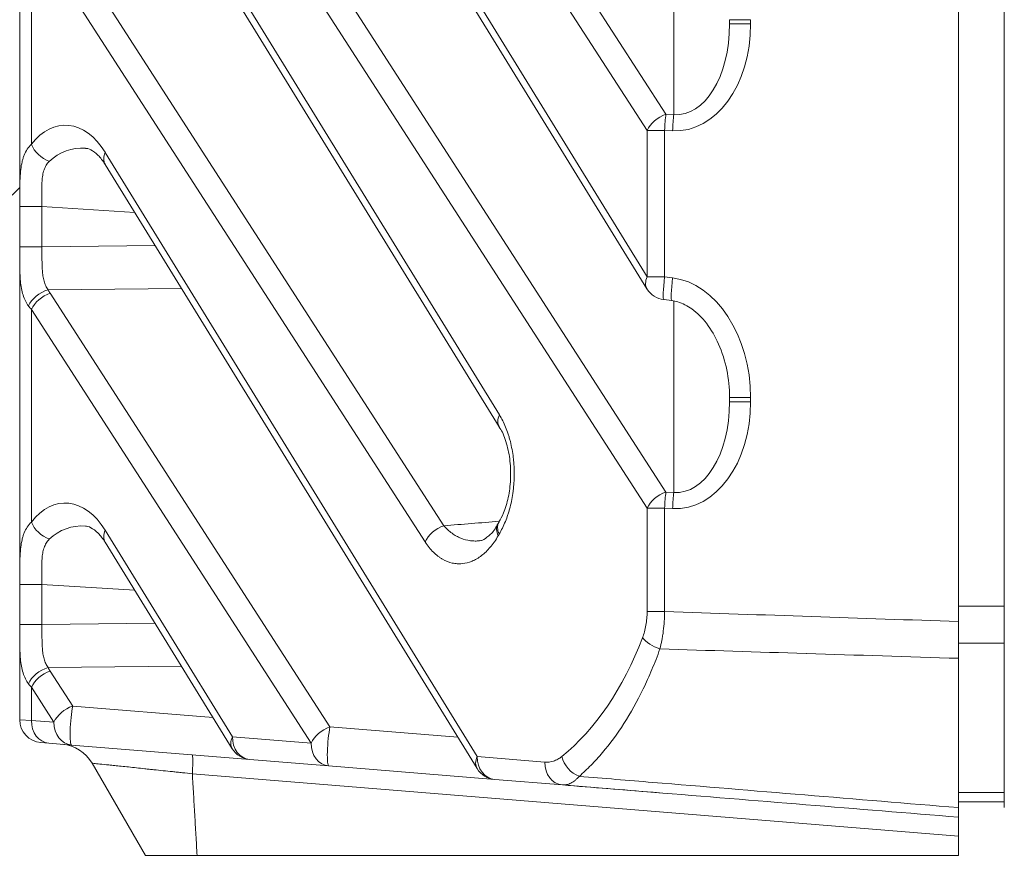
# Model space of a CAD drawing. Header units: millimetres. Extents: x 4 to 837, y 5 to 589.
# Tile 33 of 164: x 472 to 485, y 66 to 77. Entities that reach past the tile are written whole.
import ezdxf

# ---------------------------------------------------------------- set-up
doc = ezdxf.new("R2010")
doc.units = ezdxf.units.MM
doc.layers.add('1', color=7, linetype='Continuous', true_color=0xffffff)

msp = doc.modelspace()

# ---------------------------------------------------------------- linework, layer by layer
at = {"layer": '1', "color": 143, "linetype": 'Continuous', "lineweight": 18}
for p, q in [((484.795, 69.055), (484.795, 163.928)), ((471.895, 67.768), (471.895, 107.834)), ((484.195, 86.522), (484.195, 69.054)), ((473.9, 83.505), (480.113, 73.412)), ((473.014, 79.993), (478.178, 71.605)), ((481.195, 76.884), (481.195, 76.939)), ((473.014, 75.043), (477.888, 67.127)), ((480.334, 73.271), (480.437, 73.259)), ((481.195, 71.934), (481.195, 71.989)), ((478.178, 71.605), (478.181, 71.601)), ((478.176, 70.357), (478.173, 70.353)), ((473.014, 70.094), (474.68, 67.388)), ((484.195, 68.572), (484.195, 66.616)), ((484.795, 68.571), (484.795, 66.616)), ((472.278, 67.46), (472.171, 67.469)), ((472.574, 67.436), (472.278, 67.46)), ((474.911, 67.246), (472.574, 67.436)), ((475.943, 67.162), (474.911, 67.246)), ((473.542, 65.991), (472.845, 67.198)), ((478.119, 66.985), (475.943, 67.162)), ((479.005, 66.913), (478.119, 66.985)), ((480.32, 66.807), (479.005, 66.913)), ((484.195, 66.491), (484.195, 66.243)), ((484.195, 66.243), (484.195, 65.991)), ((474.219, 65.991), (484.195, 65.991))]:
    msp.add_line(p, q, dxfattribs=at)
at = {"layer": '1', "color": 143, "linetype": 'Continuous', "lineweight": 13}
for p, q in [((474.92, 84.134), (480.361, 75.699)), ((480.115, 75.487), (474.675, 83.922)), ((473.901, 83.662), (480.115, 73.569)), ((472.679, 82.66), (480.361, 70.75)), ((480.115, 70.538), (472.433, 82.448)), ((473.016, 80.15), (478.18, 71.762)), ((472.295, 78.305), (477.453, 70.309)), ((480.465, 75.695), (480.465, 78.203)), ((477.207, 70.097), (472.049, 78.093)), ((472.049, 78.093), (472.049, 75.306)), ((481.195, 76.939), (481.471, 76.939)), ((481.195, 76.884), (481.471, 76.884)), ((481.471, 76.939), (481.471, 76.884)), ((480.361, 75.699), (480.465, 75.695)), ((480.115, 73.569), (480.115, 75.487)), ((480.115, 75.487), (480.345, 75.487)), ((480.448, 75.483), (480.345, 75.487)), ((480.345, 75.487), (480.345, 73.569)), ((473.016, 75.201), (477.89, 67.284)), ((471.895, 73.965), (471.895, 74.491)), ((471.895, 74.491), (472.187, 74.491)), ((473.402, 74.414), (472.187, 74.491)), ((472.187, 74.491), (472.187, 73.965)), ((471.895, 73.965), (472.187, 73.965)), ((472.187, 73.965), (473.669, 73.981)), ((480.115, 73.569), (480.345, 73.569)), ((480.345, 73.569), (480.448, 73.557)), ((474.015, 73.419), (472.268, 73.4)), ((472.295, 73.355), (475.96, 67.673)), ((480.465, 70.745), (480.465, 73.253)), ((472.049, 73.143), (472.049, 70.356)), ((475.714, 67.461), (472.049, 73.143)), ((481.195, 71.989), (481.471, 71.989)), ((481.471, 71.989), (481.471, 71.934)), ((481.195, 71.934), (481.471, 71.934)), ((480.361, 70.75), (480.465, 70.745)), ((480.115, 69.185), (480.115, 70.538)), ((480.115, 70.538), (480.345, 70.538)), ((480.448, 70.533), (480.345, 70.538)), ((480.345, 70.538), (480.345, 69.185)), ((473.016, 70.251), (474.682, 67.545)), ((471.895, 69.015), (471.895, 69.541)), ((472.187, 69.541), (471.895, 69.541)), ((473.402, 69.465), (472.187, 69.541)), ((472.187, 69.541), (472.187, 69.015)), ((480.115, 69.185), (480.345, 69.185)), ((472.187, 69.015), (473.669, 69.031)), ((472.187, 69.015), (471.895, 69.015)), ((474.015, 68.469), (472.268, 68.45)), ((472.295, 68.405), (472.59, 67.947)), ((472.049, 68.193), (472.049, 67.759)), ((472.344, 67.735), (472.049, 68.193)), ((472.59, 67.947), (474.428, 67.798)), ((471.895, 67.768), (472.049, 67.759)), ((472.049, 67.759), (472.344, 67.735)), ((475.96, 67.673), (477.636, 67.537)), ((474.682, 67.545), (475.714, 67.461)), ((477.89, 67.284), (478.775, 67.212)), ((484.195, 66.243), (474.157, 67.059))]:
    msp.add_line(p, q, dxfattribs=at)
at = {"layer": '1', "color": 27, "linetype": 'Continuous', "lineweight": 18}
msp.add_line((471.895, 74.741), (471.795, 74.641), dxfattribs=at)
at = {"layer": '1', "color": 252, "linetype": 'Continuous', "lineweight": 13}
for p, q in [((484.195, 69.255), (484.795, 69.255)), ((484.795, 68.771), (484.195, 68.771)), ((484.195, 66.816), (484.795, 66.816))]:
    msp.add_line(p, q, dxfattribs=at)
at = {"layer": '1', "color": 252, "linetype": 'Continuous', "lineweight": 18}
for p, q in [((484.195, 68.771), (484.195, 69.054)), ((484.795, 69.055), (484.795, 68.771)), ((484.195, 68.771), (484.195, 68.572)), ((484.795, 68.771), (484.795, 68.571)), ((484.795, 66.691), (484.195, 66.691))]:
    msp.add_line(p, q, dxfattribs=at)
at = {"layer": '1', "color": 143, "linetype": 'Continuous', "lineweight": 18}
for centre, start, end in [((480.369, 73.569), 211.6176, 263.2514), ((472.195, 67.768), 180, 265.352), ((474.936, 67.545), 211.6176, 265.352), ((478.143, 67.284), 211.6176, 265.352)]:
    msp.add_arc(centre, 0.3, start, end, dxfattribs=at)
at = {"layer": '1', "color": 143, "linetype": 'Continuous', "lineweight": 13}
for centre, major_axis, ratio, start_param, end_param in [((480.421, 76.969), (0.119, -1.485), 0.702494, 6.195627, 7.740243), ((480.445, 76.969), (0.076, -1.275), 0.585237, 6.207347, 7.751963), ((472.518, 74.453), (0.05, -1.103), 0.637596, 2.286917, 3.799719), ((480.369, 75.487), (-0.252, -0.163), 0.652221, 4.342876, 5.503323), ((480.369, 75.487), (0.013, 0.3), 0.080955, 0.788352, 1.57438), ((480.473, 75.483), (0.013, 0.3), 0.080955, 0.788352, 1.57438), ((472.303, 75.306), (-0.24, 0.18), 0.690075, 0.82788, 1.977483), ((472.772, 74.453), (0.244, -0.776), 0.863235, 2.812084, 3.547991), ((473.27, 75.201), (0.255, 0.157), 0.639648, 2.375327, 3.141616), ((480.369, 73.569), (-0.255, -0.157), 0.639648, 5.51692, 6.283209), ((480.369, 73.569), (-0.035, -0.298), 0.080476, 4.721912, 6.283175), ((480.473, 73.557), (-0.035, -0.298), 0.080476, 4.721912, 6.277558), ((480.421, 72.074), (0.119, -1.485), 0.702494, 1.457058, 3.001674), ((472.276, 73.188), (-0.264, -0.142), 0.668048, 4.394623, 5.604102), ((472.303, 73.143), (-0.252, -0.163), 0.652221, 4.342876, 5.503323), ((472.887, 73.75), (0.5, 0.509), 0.963647, 2.851759, 2.927631), ((472.895, 73.538), (0.999, 0.051), 0.69908, 3.592428, 3.668299), ((480.421, 72.02), (0.119, -1.485), 0.702494, 6.195627, 7.740243), ((480.445, 72.02), (0.076, -1.275), 0.585237, 6.207347, 7.751963), ((478.434, 71.762), (0.255, 0.157), 0.639648, 2.375327, 3.141616), ((472.518, 69.503), (0.05, -1.103), 0.637596, 2.286917, 3.799719), ((480.369, 70.538), (-0.252, -0.163), 0.652221, 4.342876, 5.503323), ((480.369, 70.538), (0.013, 0.3), 0.080955, 0.788352, 1.57438), ((480.473, 70.533), (0.013, 0.3), 0.080955, 0.788352, 1.57438), ((472.303, 70.356), (0.24, -0.18), 0.690075, 3.969473, 5.119076), ((472.772, 69.503), (0.244, -0.776), 0.863235, 2.812084, 3.547991), ((477.461, 70.097), (-0.252, -0.163), 0.652221, 4.342876, 5.503323), ((478.418, 70.178), (0.26, -0.149), 0.620216, 3.141098, 3.888693), ((478.431, 70.2), (0.258, -0.153), 0.629937, 3.141901, 3.898017), ((473.27, 70.251), (-0.255, -0.157), 0.639648, 5.51692, 6.283209), ((478.987, 68.991), (0, -1.763), 0.63095, 3.956762, 3.973832), ((477.81, 70.991), (0, -4.156), 0.63095, 0.470034, 1.027448), ((480.309, 68.843), (-0.28, 0.107), 0.492082, 0.658959, 1.664369), ((472.276, 68.238), (0.264, 0.142), 0.668048, 1.25303, 2.462509), ((472.303, 68.193), (0.252, 0.163), 0.652221, 1.201283, 2.36173), ((472.887, 68.8), (0.5, 0.509), 0.963647, 2.851759, 2.927631), ((472.895, 68.588), (0.999, 0.051), 0.69908, 3.592428, 3.668299), ((472.598, 67.735), (-0.252, -0.163), 0.652221, 4.342876, 5.503323), ((472.598, 67.735), (0.024, 0.299), 0.117132, 0.792006, 3.141593), ((472.303, 67.759), (0.024, 0.299), 0.845302, 1.639412, 3.141593), ((472.598, 67.735), (0.024, 0.299), 0.845302, 1.639412, 3.141593), ((475.968, 67.461), (-0.252, -0.163), 0.652221, 4.342876, 5.503323), ((475.968, 67.461), (0.024, 0.299), 0.117132, 0.792006, 3.141593), ((474.936, 67.545), (-0.255, -0.157), 0.639648, 5.51692, 6.283209), ((474.936, 67.545), (0.024, 0.299), 0.845302, 1.639412, 3.141593), ((475.968, 67.461), (0.024, 0.299), 0.845302, 1.639412, 3.141593), ((478.143, 67.284), (-0.255, -0.157), 0.639648, 5.51692, 6.283209), ((478.143, 67.284), (0.024, 0.299), 0.845302, 1.639412, 3.141593), ((479.029, 67.212), (0.024, 0.299), 0.845302, 1.639412, 3.141593), ((479.252, 67.286), (-0.188, 0.234), 0.777515, 1.011467, 2.238599)]:
    msp.add_ellipse(centre, major_axis=major_axis, ratio=ratio, start_param=start_param, end_param=end_param, dxfattribs=at)
at = {"layer": '1', "color": 143, "linetype": 'Continuous', "lineweight": 18}
msp.add_ellipse((472.412, 66.948), major_axis=(-0.041, -0.498), ratio=1, start_param=2.175523, end_param=3.141594, dxfattribs=at)
at = {"layer": '1', "color": 143, "linetype": 'Continuous', "lineweight": 13}
for points, knots in [([(471.895, 74.491), (471.895, 74.513), (471.895, 74.535), (471.895, 74.579), (471.895, 74.6), (471.895, 74.664), (471.895, 74.706), (471.896, 74.767), (471.897, 74.787), (471.898, 74.827), (471.899, 74.847), (471.902, 74.905), (471.905, 74.942), (471.913, 75.012), (471.919, 75.045), (471.93, 75.092), (471.934, 75.107), (471.943, 75.137), (471.948, 75.152), (471.965, 75.193), (471.978, 75.218), (472.01, 75.265), (472.028, 75.286), (472.049, 75.306)], [0, 0, 0, 0, 0.0625, 0.0625, 0.125, 0.125, 0.25, 0.25, 0.3125, 0.3125, 0.375, 0.375, 0.5, 0.5, 0.625, 0.625, 0.6875, 0.6875, 0.75, 0.75, 0.875, 0.875, 1, 1, 1, 1]), ([(472.283, 75.082), (472.267, 75.067), (472.254, 75.05), (472.237, 75.022), (472.232, 75.012), (472.222, 74.992), (472.218, 74.981), (472.21, 74.959), (472.207, 74.947), (472.201, 74.924), (472.199, 74.912), (472.192, 74.876), (472.19, 74.851), (472.187, 74.812), (472.186, 74.799), (472.185, 74.772), (472.184, 74.759), (472.184, 74.718), (472.184, 74.69), (472.184, 74.634), (472.185, 74.606), (472.186, 74.549), (472.187, 74.52), (472.187, 74.491)], [0, 0, 0, 0, 0.125, 0.125, 0.1875, 0.1875, 0.25, 0.25, 0.3125, 0.3125, 0.375, 0.375, 0.5, 0.5, 0.5625, 0.5625, 0.625, 0.625, 0.75, 0.75, 0.875, 0.875, 1, 1, 1, 1]), ([(472.011, 73.188), (471.995, 73.209), (471.981, 73.231), (471.957, 73.279), (471.947, 73.305), (471.922, 73.387), (471.911, 73.447), (471.902, 73.548), (471.9, 73.582), (471.897, 73.655), (471.896, 73.692), (471.895, 73.767), (471.895, 73.806), (471.895, 73.865), (471.895, 73.885), (471.895, 73.925), (471.895, 73.945), (471.895, 73.965)], [0, 0, 0, 0, 0.125, 0.125, 0.25, 0.25, 0.5, 0.5, 0.625, 0.625, 0.75, 0.75, 0.875, 0.875, 0.9375, 0.9375, 1, 1, 1, 1]), ([(472.187, 73.965), (472.187, 73.911), (472.187, 73.858), (472.187, 73.78), (472.188, 73.754), (472.189, 73.716), (472.189, 73.703), (472.191, 73.678), (472.191, 73.666), (472.194, 73.629), (472.197, 73.606), (472.202, 73.571), (472.204, 73.559), (472.209, 73.537), (472.211, 73.526), (472.217, 73.504), (472.22, 73.494), (472.228, 73.473), (472.232, 73.463), (472.245, 73.435), (472.256, 73.417), (472.268, 73.4)], [0, 0, 0, 0, 0.25, 0.25, 0.375, 0.375, 0.4375, 0.4375, 0.5, 0.5, 0.625, 0.625, 0.6875, 0.6875, 0.75, 0.75, 0.8125, 0.8125, 0.875, 0.875, 1, 1, 1, 1]), ([(478.18, 71.762), (478.21, 71.713), (478.237, 71.66), (478.273, 71.572), (478.285, 71.541), (478.3, 71.494), (478.305, 71.477), (478.315, 71.445), (478.319, 71.428), (478.34, 71.345), (478.353, 71.275), (478.364, 71.183), (478.366, 71.165), (478.369, 71.128), (478.373, 71.073), (478.375, 70.981), (478.373, 70.907), (478.369, 70.852), (478.367, 70.833), (478.364, 70.797), (478.362, 70.778), (478.35, 70.689), (478.337, 70.619), (478.316, 70.536), (478.311, 70.519), (478.302, 70.487), (478.296, 70.47), (478.281, 70.423), (478.27, 70.392), (478.234, 70.304), (478.207, 70.25), (478.177, 70.2)], [0, 0, 0, 0, 0.125, 0.125, 0.1875, 0.1875, 0.21875, 0.21875, 0.25, 0.25, 0.375, 0.375, 0.40625, 0.40625, 0.4375, 0.5, 0.5625, 0.5625, 0.59375, 0.59375, 0.625, 0.625, 0.75, 0.75, 0.78125, 0.78125, 0.8125, 0.8125, 0.875, 0.875, 1, 1, 1, 1]), ([(471.895, 69.541), (471.895, 69.563), (471.895, 69.585), (471.895, 69.629), (471.895, 69.65), (471.895, 69.714), (471.895, 69.756), (471.896, 69.817), (471.897, 69.837), (471.898, 69.878), (471.899, 69.897), (471.902, 69.955), (471.905, 69.992), (471.913, 70.062), (471.919, 70.095), (471.93, 70.142), (471.934, 70.158), (471.943, 70.188), (471.948, 70.202), (471.965, 70.243), (471.978, 70.269), (472.01, 70.315), (472.028, 70.336), (472.049, 70.356)], [0, 0, 0, 0, 0.0625, 0.0625, 0.125, 0.125, 0.25, 0.25, 0.3125, 0.3125, 0.375, 0.375, 0.5, 0.5, 0.625, 0.625, 0.6875, 0.6875, 0.75, 0.75, 0.875, 0.875, 1, 1, 1, 1]), ([(477.453, 70.309), (477.486, 70.27), (477.521, 70.237), (477.578, 70.197), (477.597, 70.185), (477.626, 70.169), (477.636, 70.164), (477.656, 70.154), (477.666, 70.15), (477.717, 70.13), (477.758, 70.119), (477.81, 70.112), (477.821, 70.111), (477.842, 70.11), (477.852, 70.109), (477.88, 70.109), (477.898, 70.109), (477.916, 70.111)], [0, 0, 0, 0, 0.254948, 0.254948, 0.382421, 0.382421, 0.446158, 0.446158, 0.509895, 0.509895, 0.764843, 0.764843, 0.82858, 0.82858, 0.892317, 0.892317, 1, 1, 1, 1]), ([(478.165, 70.178), (478.149, 70.15), (478.132, 70.124), (478.106, 70.086), (478.097, 70.074), (478.079, 70.051), (478.07, 70.04), (478.024, 69.986), (477.986, 69.949), (477.926, 69.903), (477.905, 69.889), (477.874, 69.871), (477.864, 69.865), (477.842, 69.855), (477.832, 69.85), (477.779, 69.828), (477.736, 69.817), (477.671, 69.81), (477.65, 69.81), (477.617, 69.812), (477.606, 69.813), (477.584, 69.816), (477.573, 69.818), (477.519, 69.829), (477.477, 69.846), (477.425, 69.875), (477.415, 69.882), (477.394, 69.896), (477.384, 69.903), (477.354, 69.926), (477.334, 69.943), (477.277, 70), (477.24, 70.044), (477.207, 70.097)], [0, 0, 0, 0, 0.0625, 0.0625, 0.09375, 0.09375, 0.125, 0.125, 0.25, 0.25, 0.3125, 0.3125, 0.34375, 0.34375, 0.375, 0.375, 0.5, 0.5, 0.5625, 0.5625, 0.59375, 0.59375, 0.625, 0.625, 0.75, 0.75, 0.78125, 0.78125, 0.8125, 0.8125, 0.875, 0.875, 1, 1, 1, 1]), ([(472.283, 70.133), (472.267, 70.117), (472.254, 70.1), (472.237, 70.072), (472.232, 70.062), (472.222, 70.042), (472.218, 70.031), (472.21, 70.009), (472.207, 69.998), (472.201, 69.974), (472.199, 69.962), (472.192, 69.926), (472.19, 69.901), (472.187, 69.862), (472.186, 69.849), (472.185, 69.823), (472.184, 69.809), (472.184, 69.768), (472.184, 69.74), (472.184, 69.684), (472.185, 69.656), (472.186, 69.599), (472.187, 69.57), (472.187, 69.541)], [0, 0, 0, 0, 0.125, 0.125, 0.1875, 0.1875, 0.25, 0.25, 0.3125, 0.3125, 0.375, 0.375, 0.5, 0.5, 0.5625, 0.5625, 0.625, 0.625, 0.75, 0.75, 0.875, 0.875, 1, 1, 1, 1]), ([(480.055, 68.843), (480.064, 68.868), (480.073, 68.894), (480.088, 68.948), (480.094, 68.976), (480.105, 69.034), (480.112, 69.093), (480.115, 69.154), (480.115, 69.185)], [0, 0, 0, 0, 0.25, 0.25, 0.5, 0.5, 0.75, 1, 1, 1, 1]), ([(480.345, 69.185), (480.344, 69.141), (480.341, 69.055), (480.333, 68.971), (480.325, 68.909), (480.322, 68.888), (480.315, 68.848), (480.312, 68.828), (480.301, 68.77), (480.292, 68.732), (480.283, 68.695)], [0, 0, 0, 0, 0.25, 0.5, 0.5, 0.625, 0.625, 0.75, 0.75, 1, 1, 1, 1]), ([(472.011, 68.238), (471.995, 68.259), (471.981, 68.281), (471.957, 68.329), (471.947, 68.355), (471.922, 68.437), (471.911, 68.497), (471.902, 68.598), (471.9, 68.633), (471.897, 68.705), (471.896, 68.742), (471.895, 68.817), (471.895, 68.856), (471.895, 68.915), (471.895, 68.935), (471.895, 68.975), (471.895, 68.995), (471.895, 69.015)], [0, 0, 0, 0, 0.125, 0.125, 0.25, 0.25, 0.5, 0.5, 0.625, 0.625, 0.75, 0.75, 0.875, 0.875, 0.9375, 0.9375, 1, 1, 1, 1]), ([(472.187, 69.015), (472.187, 68.961), (472.187, 68.908), (472.187, 68.831), (472.188, 68.805), (472.189, 68.766), (472.189, 68.754), (472.191, 68.729), (472.191, 68.716), (472.194, 68.68), (472.197, 68.656), (472.202, 68.621), (472.204, 68.61), (472.209, 68.587), (472.211, 68.576), (472.217, 68.555), (472.22, 68.544), (472.228, 68.524), (472.232, 68.514), (472.245, 68.485), (472.256, 68.467), (472.268, 68.45)], [0, 0, 0, 0, 0.25, 0.25, 0.375, 0.375, 0.4375, 0.4375, 0.5, 0.5, 0.625, 0.625, 0.6875, 0.6875, 0.75, 0.75, 0.8125, 0.8125, 0.875, 0.875, 1, 1, 1, 1]), ([(480.283, 68.695), (480.25, 68.603), (480.215, 68.513), (480.16, 68.382), (480.141, 68.339), (480.103, 68.254), (480.084, 68.212), (479.985, 68.008), (479.9, 67.857), (479.723, 67.58), (479.629, 67.453), (479.507, 67.308), (479.482, 67.28), (479.432, 67.225), (479.406, 67.198), (479.33, 67.121), (479.278, 67.072), (479.226, 67.026)], [0, 0, 0, 0, 0.125, 0.125, 0.1875, 0.1875, 0.25, 0.25, 0.5, 0.5, 0.75, 0.75, 0.8125, 0.8125, 0.875, 0.875, 1, 1, 1, 1]), ([(484.195, 68.572), (483.531, 68.593), (482.867, 68.614), (482.201, 68.635), (482.199, 68.635), (481.559, 68.655), (480.921, 68.675), (480.283, 68.695)], [0, 0, 0, 0, 0.509199, 0.509199, 0.510675, 0.510675, 1, 1, 1, 1]), ([(474.155, 67.308), (474.157, 67.308), (474.159, 67.302), (474.161, 67.279), (474.162, 67.262), (474.163, 67.219), (474.162, 67.192), (474.161, 67.131), (474.159, 67.097), (474.157, 67.059)], [0, 0, 0, 0, 0.25, 0.25, 0.5, 0.5, 0.75, 0.75, 1, 1, 1, 1]), ([(478.775, 67.212), (478.814, 67.209), (478.851, 67.214), (478.907, 67.232), (478.926, 67.24), (478.953, 67.255), (478.962, 67.26), (478.98, 67.272), (478.989, 67.279), (478.998, 67.286)], [0, 0, 0, 0, 0.5, 0.5, 0.75, 0.75, 0.875, 0.875, 1, 1, 1, 1]), ([(474.157, 67.059), (474.114, 67.064), (474.07, 67.069), (474.005, 67.076), (473.983, 67.078), (473.94, 67.082), (473.919, 67.085), (473.813, 67.096), (473.731, 67.104), (473.632, 67.115), (473.612, 67.117), (473.573, 67.121), (473.554, 67.123), (473.497, 67.129), (473.46, 67.133), (473.353, 67.145), (473.287, 67.152), (473.211, 67.16), (473.196, 67.161), (473.168, 67.164), (473.154, 67.166), (473.113, 67.17), (473.088, 67.172), (473.018, 67.18), (472.978, 67.184), (472.912, 67.191), (472.887, 67.193), (472.854, 67.197), (472.845, 67.198), (472.845, 67.198)], [0, 0, 0, 0, 0.0625, 0.0625, 0.09375, 0.09375, 0.125, 0.125, 0.25, 0.25, 0.28125, 0.28125, 0.3125, 0.3125, 0.375, 0.375, 0.5, 0.5, 0.53125, 0.53125, 0.5625, 0.5625, 0.625, 0.625, 0.75, 0.75, 0.875, 0.875, 1, 1, 1, 1]), ([(479.226, 67.026), (479.217, 67.016), (479.208, 67.007), (479.19, 66.989), (479.181, 66.981), (479.154, 66.958), (479.135, 66.946), (479.098, 66.928), (479.061, 66.914), (479.024, 66.912), (479.005, 66.913)], [0, 0, 0, 0, 0.125, 0.125, 0.25, 0.25, 0.5, 0.5, 0.75, 1, 1, 1, 1]), ([(479.226, 67.026), (479.547, 67), (479.868, 66.973), (480.853, 66.892), (481.517, 66.837), (482.852, 66.727), (483.524, 66.671), (484.195, 66.616)], [0, 0, 0, 0, 0.193849, 0.193849, 0.594745, 0.594745, 1, 1, 1, 1])]:
    msp.add_open_spline(points, degree=3, knots=knots, dxfattribs=at)
at = {"layer": '1', "color": 143, "linetype": 'Continuous', "lineweight": 18}
for points, knots in [([(472.756, 75.253), (472.776, 75.255), (472.823, 75.241), (472.919, 75.176), (472.983, 75.091), (473.014, 75.043)], [0, 0, 0, 0, 0.356643, 0.702066, 1, 1, 1, 1]), ([(480.437, 73.259), (480.464, 73.255), (480.557, 73.236), (480.725, 73.148), (480.911, 72.957), (481.068, 72.683), (481.171, 72.35), (481.195, 72.113), (481.195, 71.989)], [0, 0, 0, 0, 0.050858, 0.181159, 0.35065, 0.548442, 0.771002, 1, 1, 1, 1]), ([(478.178, 71.6), (478.184, 71.591), (478.22, 71.542), (478.278, 71.391), (478.325, 71.161), (478.332, 70.911), (478.301, 70.674), (478.242, 70.482), (478.195, 70.393), (478.172, 70.359)], [0, 0, 0, 0, 0.040524, 0.214506, 0.381793, 0.545633, 0.707846, 0.872669, 1, 1, 1, 1]), ([(472.756, 70.303), (472.776, 70.306), (472.823, 70.291), (472.919, 70.226), (472.983, 70.141), (473.014, 70.094)], [0, 0, 0, 0, 0.356643, 0.702066, 1, 1, 1, 1]), ([(478.157, 70.333), (478.149, 70.317), (478.113, 70.243), (478.035, 70.166), (477.96, 70.118), (477.928, 70.112), (477.917, 70.114)], [0, 0, 0, 0, 0.081755, 0.403878, 0.743149, 1, 1, 1, 1]), ([(484.195, 69.054), (484.195, 69.012), (484.195, 68.928), (484.195, 68.846), (484.195, 68.786), (484.195, 68.766), (484.195, 68.726), (484.195, 68.706), (484.195, 68.647), (484.195, 68.609), (484.195, 68.572)], [0, 0, 0, 0, 0.25, 0.5, 0.5, 0.625, 0.625, 0.75, 0.75, 1, 1, 1, 1]), ([(484.195, 66.616), (484.195, 66.595), (484.195, 66.56), (484.195, 66.534), (484.195, 66.518), (484.195, 66.513), (484.195, 66.505), (484.195, 66.502), (484.195, 66.494), (484.195, 66.491), (484.195, 66.491)], [0, 0, 0, 0, 0.250182, 0.500365, 0.500365, 0.625456, 0.625456, 0.750547, 0.750547, 1, 1, 1, 1]), ([(474.219, 65.991), (474.196, 65.991), (474.173, 65.991), (474.128, 65.991), (474.105, 65.991), (474.039, 65.991), (473.996, 65.991), (473.934, 65.991), (473.914, 65.991), (473.885, 65.991), (473.875, 65.991), (473.856, 65.991), (473.827, 65.991), (473.801, 65.991), (473.767, 65.991), (473.75, 65.991), (473.704, 65.991), (473.677, 65.991), (473.641, 65.991), (473.63, 65.991), (473.609, 65.991), (473.6, 65.991), (473.575, 65.991), (473.563, 65.991), (473.552, 65.991), (473.551, 65.991), (473.547, 65.991), (473.546, 65.991), (473.543, 65.991), (473.542, 65.991), (473.542, 65.991)], [0, 0, 0, 0, 0.0625, 0.0625, 0.125, 0.125, 0.25, 0.25, 0.3125, 0.3125, 0.34375, 0.34375, 0.375, 0.4375, 0.4375, 0.5, 0.5, 0.625, 0.625, 0.6875, 0.6875, 0.75, 0.75, 0.875, 0.875, 0.90625, 0.90625, 0.9375, 0.9375, 1, 1, 1, 1]), ([(473.542, 65.991), (473.542, 65.991), (473.543, 65.991), (473.547, 65.991), (473.55, 65.991), (473.563, 65.991), (473.575, 65.991), (473.6, 65.991), (473.609, 65.991), (473.63, 65.991), (473.641, 65.991), (473.665, 65.991), (473.678, 65.991), (473.705, 65.991), (473.72, 65.991), (473.767, 65.991), (473.8, 65.991), (473.855, 65.991), (473.874, 65.991), (473.914, 65.991), (473.934, 65.991), (473.996, 65.991), (474.039, 65.991), (474.094, 65.991), (474.105, 65.991), (474.128, 65.991), (474.139, 65.991), (474.173, 65.991), (474.196, 65.991), (474.219, 65.991)], [0, 0, 0, 0, 0.0625, 0.0625, 0.125, 0.125, 0.25, 0.25, 0.3125, 0.3125, 0.375, 0.375, 0.4375, 0.4375, 0.5, 0.5, 0.625, 0.625, 0.6875, 0.6875, 0.75, 0.75, 0.875, 0.875, 0.90625, 0.90625, 0.9375, 0.9375, 1, 1, 1, 1])]:
    msp.add_open_spline(points, degree=3, knots=knots, dxfattribs=at)
at = {"layer": '1', "color": 143, "linetype": 'Continuous', "lineweight": 13}
for points, degree in [([(477.453, 70.309), (477.694, 70.328), (477.935, 70.348), (478.177, 70.367)], 3), ([(480.345, 69.185), (481.628, 69.141), (482.912, 69.097), (484.195, 69.054)], 3), ([(474.219, 65.991), (474.157, 67.059)], 1)]:
    msp.add_open_spline(points, degree=degree, dxfattribs=at)
at = {"layer": '1', "color": 143, "linetype": 'Continuous', "lineweight": 18}
for points, degree in [([(478.173, 70.354), (478.166, 70.341), (478.158, 70.328)], 2), ([(480.195, 66.817), (479.798, 66.849), (479.402, 66.881), (479.005, 66.913)], 3), ([(484.195, 66.491), (482.862, 66.6), (481.528, 66.708), (480.195, 66.817)], 3)]:
    msp.add_open_spline(points, degree=degree, dxfattribs=at)

doc.saveas('drawing.dxf')
